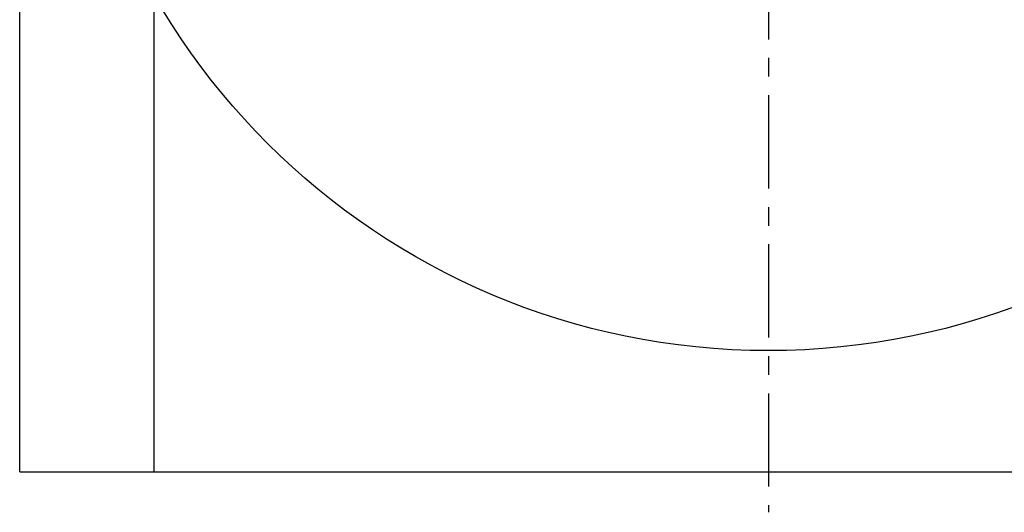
# Model space of a CAD drawing. Header units: millimetres. Extents: x 177 to 372, y 82 to 318.
# Tile 1 of 41: x 182 to 303, y 82 to 143. Entities that reach past the tile are written whole.
import ezdxf

# ---------------------------------------------------------------- set-up
doc = ezdxf.new("R2010")
doc.units = ezdxf.units.MM
doc.header["$LTSCALE"] = 30.734
doc.linetypes.add('CENTER', pattern=[0.6, 0.375, -0.075, 0.075, -0.075])
doc.layers.get('0').update_dxf_attribs({"linetype": 'CONTINUOUS'})
doc.layers.add('DEFAULT_1', color=7, linetype='CENTER')

msp = doc.modelspace()

# ---------------------------------------------------------------- linework, layer by layer
at = {"color": 7, "linetype": 'CONTINUOUS'}
for p, q in [((181.84, 87.1), (181.84, 292.1)), ((198.47, 87.1), (198.47, 146.02)), ((181.84, 87.1), (366.84, 87.1))]:
    msp.add_line(p, q, dxfattribs=at)
msp.add_circle((274.34, 189.6), 87.5, dxfattribs=at)
at = {"layer": 'DEFAULT_1', "color": 2, "linetype": 'CENTER'}
msp.add_line((274.34, 318.1), (274.34, 82.1), dxfattribs=at)

doc.saveas('drawing.dxf')
